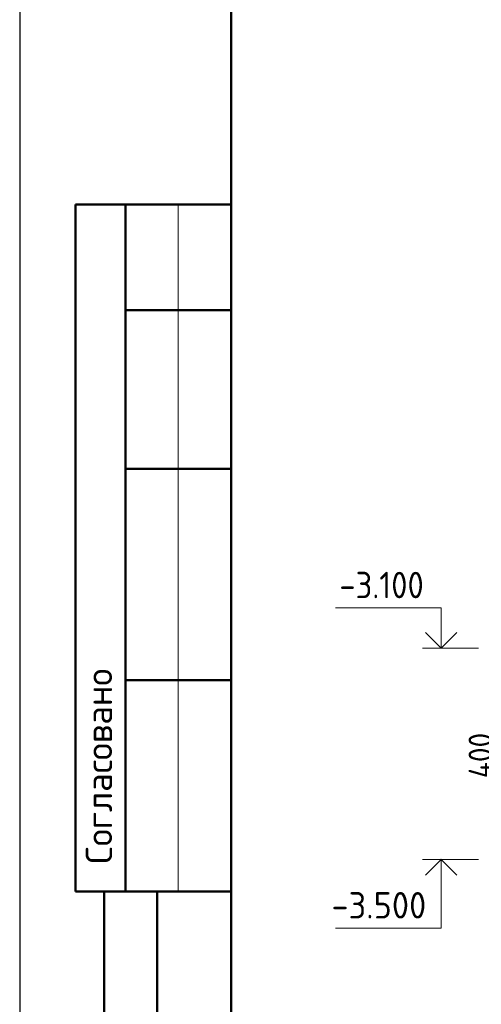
# Model space of a CAD drawing. Header units: millimetres. Extents: x 0 to 42000, y 0 to 29700.
# Tile 2 of 11: x 0 to 4368, y 7933 to 17249. Entities that reach past the tile are written whole.
import ezdxf

# ---------------------------------------------------------------- set-up
doc = ezdxf.new("R2010")
doc.units = ezdxf.units.MM
doc.layers.add('Standard', color=7, linetype='Continuous', lineweight=25)
doc.styles.add('ISOCPEUR', font='txt')

msp = doc.modelspace()

# ---------------------------------------------------------------- linework, layer by layer
at = {"layer": 'Standard', "color": 7, "linetype": 'Continuous', "lineweight": 25, "transparency": 33554687}
msp.add_line((2000, 29200), (2000, 1058.3), dxfattribs=at)
at = {"layer": 'Standard', "color": 7, "linetype": 'Continuous', "lineweight": 50, "transparency": 33554687}
for p, q in [((6.2, 15500), (0, 15500)), ((2000, 15500), (526.8, 15500)), ((526.8, 15500), (526.8, 9000)), ((526.8, 15500), (526.8, 9000)), ((1000, 15500), (1000, 9000)), ((2000, 14500), (1000, 14500)), ((2000, 13000), (1000, 13000)), ((2000, 11000), (1000, 11000)), ((0, 9000), (6.2, 9000)), ((526.8, 9000), (2000, 9000)), ((800, 500), (800, 9000)), ((800, 500), (800, 9000)), ((1300, 500), (1300, 9000))]:
    msp.add_line(p, q, dxfattribs=at)
at = {"layer": 'Standard', "color": 7, "linetype": 'Continuous', "lineweight": 13, "transparency": 33554687}
for p, q in [((1500, 15500), (1500, 9000)), ((4343.2, 11303.2), (3813.2, 11303.2)), ((4343.2, 9303.2), (3813.2, 9303.2))]:
    msp.add_line(p, q, dxfattribs=at)
at = {"layer": 'Standard', "color": 7, "linetype": 'Continuous', "lineweight": 25, "transparency": 33554687}
msp.add_lwpolyline([(0, 0), (42000, 0), (42000, 29700), (0, 29700), (0, 0)], close=True, dxfattribs=at)
at = {"layer": 'Standard', "color": 7, "linetype": 'Continuous', "lineweight": 50, "transparency": 33554687}
msp.add_lwpolyline([(2000, 29200), (41500, 29200), (41500, 500), (2000, 500), (2000, 29200)], close=True, dxfattribs=at)
at = {"layer": 'Standard', "color": 7, "linetype": 'Continuous', "lineweight": 13, "transparency": 33554687}
for points in [[(14502.3, 29200), (2000, 29200), (2000, 5109.1), (14502.3, 5109.1), (14502.3, 29200)], [(3987.5, 11303.2), (3987.5, 11683.2), (2987.5, 11683.2)], [(3987.5, 9303.2), (3987.5, 8653.2), (2987.5, 8653.2)]]:
    msp.add_lwpolyline(points, dxfattribs=at)
at = {"layer": 'Standard', "color": 7, "linetype": 'Continuous', "lineweight": 35, "transparency": 33554687}
for points in [[(4136, 11451.7), (3987.5, 11303.2), (3839, 11451.7)], [(4136, 9154.7), (3987.5, 9303.2), (3839, 9154.7)]]:
    msp.add_lwpolyline(points, dxfattribs=at)

# ---------------------------------------------------------------- texts
at = {"layer": 'Standard', "color": 7, "linetype": 'Continuous', "lineweight": 25, "transparency": 33554687, "char_height": 250, "attachment_point": 7, "style": 'ISOCPEUR'}
for s, insert, width in [('\\W0.90;-3.100', (3025, 11774.9), 1011.772), ('\\W0.95;-3.500', (2950, 8744.9), 1067.864)]:
    msp.add_mtext(s, dxfattribs=dict(at, insert=insert, width=width))
at = {"layer": 'Standard', "color": 7, "linetype": 'Continuous', "lineweight": 50, "transparency": 33554687, "insert": (875, 9261.5), "char_height": 250, "width": 2071.875, "attachment_point": 7, "rotation": 90, "style": 'ISOCPEUR'}
msp.add_mtext('\\A1;{\\fISOCPEUR|i0|b0;\\H250.000000;\\W1.000000;\\C7;Согласовано}\\P', dxfattribs=at)
at = {"layer": 'Standard', "color": 7, "linetype": 'Continuous', "lineweight": 25, "transparency": 33554687, "insert": (4468.2, 10072.2), "char_height": 220, "width": 584.431, "attachment_point": 7, "rotation": 90, "style": 'ISOCPEUR'}
msp.add_mtext('\\W0.92;400', dxfattribs=at)

doc.saveas('drawing.dxf')
